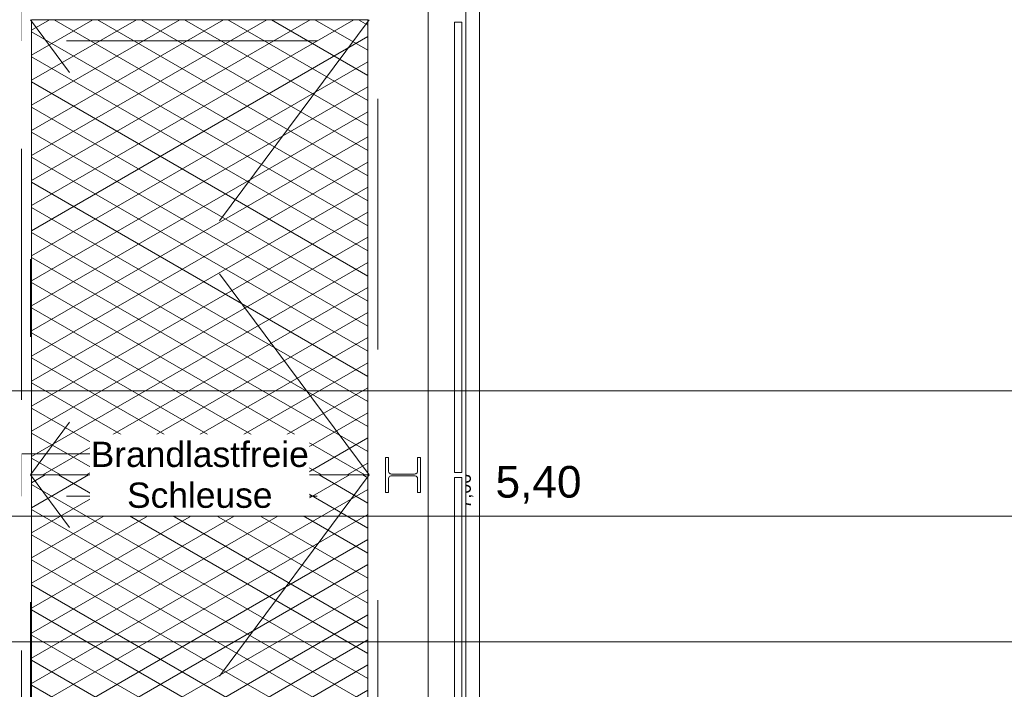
# Model space of a CAD drawing. Header units: metres. Extents: x -167 to 152, y -127 to 99.
# Tile 176 of 225: x -15.57 to -11.64, y 2.99 to 5.66. Entities that reach past the tile are written whole.
import ezdxf

# ---------------------------------------------------------------- set-up
doc = ezdxf.new("R2010")
doc.units = ezdxf.units.M
doc.header["$PDMODE"] = 1
doc.header["$PDSIZE"] = -2
doc.linetypes.add('Achsen 01', pattern=[5.291531, 3.175, -1.058062, 0.352704, -0.705764])
doc.linetypes.add('gestrichelt - 01', pattern=[2, 1, -1])
doc.layers.get('0').update_dxf_attribs({"lineweight": 25})
for name, color, linetype, lineweight in [('017_Stahlbauarbeiten-330 Stütze', 7, 'Continuous', 9), ('026_Fensterarbeiten-330 Brücke', 7, 'Continuous', 9), ('032_Metallarbeiten-Streckmetalldecken', 7, 'Continuous', 5), ('_GRU (2D)', 7, 'Continuous', 9), ('_OG 1 (2D)', 7, 'Continuous', 9), ('_OG 1 - DS (2D)', 7, 'Continuous', 9), ('AV1-Schnitt Achsen', 7, 'Achsen 01', 18), ('Bemaßung-Bemaßung', 7, 'Continuous', 9), ('COE_Bestand-allg.', 7, 'Continuous', 9)]:
    doc.layers.add(name, color=color, linetype=linetype, lineweight=lineweight)
doc.layers.add('017_Stahlbauarbeiten-350 Träger Ansicht', color=7, linetype='gestrichelt - 01', lineweight=9, true_color=0xd9d9d9)
doc.layers.add('AV1-Brandschutzkonzept-Anmerkung Text', color=7, linetype='Continuous', lineweight=9, true_color=0x599559)
doc.layers.get('0').freeze()
doc.styles.add('Arial', font='arial.ttf')
doc.dimstyles.new('COE 50', dxfattribs={"dimtxt": 126.090495, "dimasz": 0.001414, "dimexe": 0.001, "dimexo": 0.01, "dimgap": 0.001, "dimtad": 1, "dimdec": 3, "dimtxsty": 'Arial', "dimblk": 'VW_SLASH-4', "dimblk1": 'VW_SLASH-4', "dimblk2": 'VW_SLASH-4', "dimcen": 0, "dimadec": 3, "dimazin": 0, "dimtfac": 0.8, "dimtdec": 3, "dimtix": 1, "dimtmove": 0, "dimatfit": 0, "dimldrblk": 'VW_SLASH-3', "dimfxl": 0.002, "dimfxlon": 1, "dimfrac": 2, "dimtolj": 1, "dimarcsym": 0})

# ---------------------------------------------------------------- blocks, each defined once
blk = doc.blocks.new('VW_SLASH-4')
at = {"color": 0, "linetype": 'ByBlock', "lineweight": -2, "transparency": 16777216}
blk.add_line((0, 0), (-1, 0), dxfattribs=at)
at = {"color": 0, "linetype": 'Continuous', "lineweight": 15, "transparency": 16777216, "flags": 128}
blk.add_lwpolyline([(0.5, 0.5), (-0.5, -0.5)], dxfattribs=at)
blk = doc.blocks.new('*D57')
at = {"layer": '032_Metallarbeiten-Streckmetalldecken', "color": 0, "lineweight": -2}
for p, q in [((-14, 7.305), (-13.85, 7.305)), ((-13.9, 5.7257), (-13.9, 7.2343)), ((-14, 5.655), (-13.85, 5.655))]:
    blk.add_line(p, q, dxfattribs=at)
at = {"layer": 'Defpoints', "color": 0}
for p in [(-14.2203, 7.305), (-13.9, 7.305), (-14.18, 5.655)]:
    blk.add_point(p, dxfattribs=at)
at = {"layer": '032_Metallarbeiten-Streckmetalldecken', "color": 0, "lineweight": -2, "xscale": 0.070693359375, "yscale": 0.070693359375, "zscale": 0.070693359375}
for p, rotation in [((-13.9, 7.305), 90), ((-13.9, 5.655), 270)]:
    blk.add_blockref('VW_SLASH-4', p, dxfattribs=dict(at, rotation=rotation))
at = {"layer": '032_Metallarbeiten-Streckmetalldecken', "color": 0, "lineweight": 5, "insert": (-13.9553, 6.48), "char_height": 0.05044, "attachment_point": 5, "rotation": 90, "style": 'Arial'}
blk.add_mtext('\\A1;1,65', dxfattribs=at)
blk = doc.blocks.new('VW_SLASH-3')
at = {"color": 0, "linetype": 'ByBlock', "lineweight": -2, "transparency": 16777216}
blk.add_line((0, 0), (-1, 0), dxfattribs=at)
at = {"color": 0, "linetype": 'Continuous', "lineweight": 15, "transparency": 16777216, "flags": 128}
blk.add_lwpolyline([(0.5, 0.5), (-0.5, -0.5)], dxfattribs=at)
blk = doc.blocks.new('*D58')
at = {"layer": '032_Metallarbeiten-Streckmetalldecken', "color": 0, "lineweight": -2}
for p, q in [((-14, 5.655), (-13.85, 5.655)), ((-13.9, 3.9107), (-13.9, 5.5843)), ((-14, 3.84), (-13.85, 3.84))]:
    blk.add_line(p, q, dxfattribs=at)
at = {"layer": 'Defpoints', "color": 0}
for p in [(-14.18, 5.655), (-13.9, 5.655), (-14.18, 3.84)]:
    blk.add_point(p, dxfattribs=at)
at = {"layer": '032_Metallarbeiten-Streckmetalldecken', "color": 0, "lineweight": -2, "xscale": 0.070693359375, "yscale": 0.070693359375, "zscale": 0.070693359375}
for p, rotation in [((-13.9, 5.655), 90), ((-13.9, 3.84), 270)]:
    blk.add_blockref('VW_SLASH-4', p, dxfattribs=dict(at, rotation=rotation))
at = {"layer": '032_Metallarbeiten-Streckmetalldecken', "color": 0, "lineweight": 5, "insert": (-13.9637, 4.7475), "char_height": 0.050436, "attachment_point": 5, "rotation": 90, "style": 'Arial'}
blk.add_mtext('\\A1;1,81\\S5^ ;', dxfattribs=at)
blk = doc.blocks.new('*D59')
at = {"layer": '032_Metallarbeiten-Streckmetalldecken', "color": 0, "lineweight": -2}
for p, q in [((-14, 3.84), (-13.85, 3.84)), ((-13.9, 2.0957), (-13.9, 3.7693)), ((-14, 2.025), (-13.85, 2.025))]:
    blk.add_line(p, q, dxfattribs=at)
at = {"layer": 'Defpoints', "color": 0}
for p in [(-14.18, 3.84), (-13.9, 3.84), (-14.18, 2.025)]:
    blk.add_point(p, dxfattribs=at)
at = {"layer": '032_Metallarbeiten-Streckmetalldecken', "color": 0, "lineweight": -2, "xscale": 0.070693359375, "yscale": 0.070693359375, "zscale": 0.070693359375}
for p, rotation in [((-13.9, 3.84), 90), ((-13.9, 2.025), 270)]:
    blk.add_blockref('VW_SLASH-4', p, dxfattribs=dict(at, rotation=rotation))
at = {"layer": '032_Metallarbeiten-Streckmetalldecken', "color": 0, "lineweight": 5, "insert": (-13.9637, 2.9325), "char_height": 0.050436, "attachment_point": 5, "rotation": 90, "style": 'Arial'}
blk.add_mtext('\\A1;1,81\\S5^ ;', dxfattribs=at)
blk = doc.blocks.new('*D62')
at = {"layer": '032_Metallarbeiten-Streckmetalldecken', "color": 0, "lineweight": -2}
for p, q in [((-13.835, 7.305), (-13.685, 7.305)), ((-13.735, 0.3157), (-13.735, 7.2343)), ((-13.835, 0.245), (-13.685, 0.245))]:
    blk.add_line(p, q, dxfattribs=at)
at = {"layer": 'Defpoints', "color": 0}
for p in [(-14.18, 7.305), (-13.735, 7.305), (-14.18, 0.245)]:
    blk.add_point(p, dxfattribs=at)
at = {"layer": '032_Metallarbeiten-Streckmetalldecken', "color": 0, "lineweight": -2, "xscale": 0.070693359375, "yscale": 0.070693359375, "zscale": 0.070693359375}
for p, rotation in [((-13.735, 7.305), 90), ((-13.735, 0.245), 270)]:
    blk.add_blockref('VW_SLASH-4', p, dxfattribs=dict(at, rotation=rotation))
at = {"layer": '032_Metallarbeiten-Streckmetalldecken', "color": 0, "lineweight": 5, "insert": (-13.7903, 3.775), "char_height": 0.05044, "attachment_point": 5, "rotation": 90, "style": 'Arial'}
blk.add_mtext('\\A1;7,06', dxfattribs=at)
blk = doc.blocks.new('Group-151')
at = {"layer": '017_Stahlbauarbeiten-350 Träger Ansicht'}
for p, q in [((-14.175, 2.025), (-15.525, 3.84)), ((-14.175, 3.84), (-15.525, 2.025))]:
    blk.add_line(p, q, dxfattribs=at)
blk = doc.blocks.new('Group-152')
at = {"layer": '017_Stahlbauarbeiten-350 Träger Ansicht'}
for p, q in [((-14.175, 3.84), (-15.525, 5.655)), ((-14.175, 5.655), (-15.525, 3.84))]:
    blk.add_line(p, q, dxfattribs=at)
blk = doc.blocks.new('*D1748')
at = {"layer": 'Bemaßung-Bemaßung', "color": 0, "lineweight": -2}
for p, q in [((-39.825, 3.075), (-39.825, 3.225)), ((0.675, 3.075), (0.675, 3.225)), ((-39.7543, 3.175), (0.6043, 3.175))]:
    blk.add_line(p, q, dxfattribs=at)
at = {"layer": 'Defpoints', "color": 0}
for p in [(0.675, 3.175), (-39.825, 0), (0.675, 0)]:
    blk.add_point(p, dxfattribs=at)
at = {"layer": 'Bemaßung-Bemaßung', "color": 0, "lineweight": -2, "xscale": 0.070693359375, "yscale": 0.070693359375, "zscale": 0.070693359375, "rotation": 180}
blk.add_blockref('VW_SLASH-4', (-39.825, 3.175), dxfattribs=at)
at = {"layer": 'Bemaßung-Bemaßung', "color": 0, "lineweight": -2, "xscale": 0.070693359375, "yscale": 0.070693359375, "zscale": 0.070693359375}
blk.add_blockref('VW_SLASH-4', (0.675, 3.175), dxfattribs=at)
at = {"layer": 'Bemaßung-Bemaßung', "color": 0, "insert": (-19.575, 3.3008), "char_height": 0.12609, "attachment_point": 5, "style": 'Arial'}
blk.add_mtext('\\A1;40,50', dxfattribs=at)
blk = doc.blocks.new('*D1753')
at = {"layer": 'Bemaßung-Bemaßung', "color": 0, "lineweight": -2}
for p, q in [((-16.2, 3.575), (-16.2, 3.725)), ((-10.8, 3.575), (-10.8, 3.725)), ((-10.8707, 3.675), (-16.1293, 3.675))]:
    blk.add_line(p, q, dxfattribs=at)
at = {"layer": 'Defpoints', "color": 0}
for p in [(-16.2, 3.675), (-16.2, 0), (-10.8, 0)]:
    blk.add_point(p, dxfattribs=at)
at = {"layer": 'Bemaßung-Bemaßung', "color": 0, "lineweight": -2, "xscale": 0.070693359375, "yscale": 0.070693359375, "zscale": 0.070693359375, "rotation": 180}
blk.add_blockref('VW_SLASH-4', (-16.2, 3.675), dxfattribs=at)
at = {"layer": 'Bemaßung-Bemaßung', "color": 0, "lineweight": -2, "xscale": 0.070693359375, "yscale": 0.070693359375, "zscale": 0.070693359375}
blk.add_blockref('VW_SLASH-4', (-10.8, 3.675), dxfattribs=at)
at = {"layer": 'Bemaßung-Bemaßung', "color": 0, "insert": (-13.5, 3.8008), "char_height": 0.12609, "attachment_point": 5, "style": 'Arial'}
blk.add_mtext('\\A1;5,40', dxfattribs=at)
blk = doc.blocks.new('*D1756')
at = {"layer": 'Bemaßung-Bemaßung', "color": 0, "lineweight": -2}
for p, q in [((-39.15, 4.075), (-39.15, 4.225)), ((0, 4.075), (0, 4.225)), ((-39.0793, 4.175), (-0.0707, 4.175))]:
    blk.add_line(p, q, dxfattribs=at)
at = {"layer": 'Defpoints', "color": 0}
for p in [(0, 4.175), (-39.15, 0), (0, 0)]:
    blk.add_point(p, dxfattribs=at)
at = {"layer": 'Bemaßung-Bemaßung', "color": 0, "lineweight": -2, "xscale": 0.070693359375, "yscale": 0.070693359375, "zscale": 0.070693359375, "rotation": 180}
blk.add_blockref('VW_SLASH-4', (-39.15, 4.175), dxfattribs=at)
at = {"layer": 'Bemaßung-Bemaßung', "color": 0, "lineweight": -2, "xscale": 0.070693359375, "yscale": 0.070693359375, "zscale": 0.070693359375}
blk.add_blockref('VW_SLASH-4', (0, 4.175), dxfattribs=at)
at = {"layer": 'Bemaßung-Bemaßung', "color": 0, "insert": (-19.575, 4.3159), "char_height": 0.15131, "attachment_point": 5, "style": 'Arial'}
blk.add_mtext('\\A1;39,15', dxfattribs=at)
blk = doc.blocks.new('Group-761')
at = {"layer": 'AV1-Schnitt Achsen'}
blk.add_line((-15.525, -26.3), (-15.525, 4.7), dxfattribs=at)
blk = doc.blocks.new('GRU (2D)')
at = {"layer": 'AV1-Schnitt Achsen', "color": 7}
blk.add_blockref('Group-761', (0, 0), dxfattribs=at)
blk = doc.blocks.new('OG 1 - DS (2D)')
at = {"layer": '032_Metallarbeiten-Streckmetalldecken', "linetype": 'Continuous', "lineweight": 13, "true_color": 0x00bfff, "transparency": 33554495}
h = blk.add_hatch(dxfattribs=at)
h.set_pattern_fill('ANSI37_12', color=140, angle=90, style=0, pattern_type=2)
h.set_pattern_definition([(30, (-14.8334, 4.71019), (-0.0866025, 0.05), []), (150, (-14.8334, 4.71019), (-0.0866025, -0.05), [])])
h.paths.add_polyline_path([(-15.52, 5.655), (-14.18, 5.655), (-14.18, 3.84), (-15.52, 3.84)])
h = blk.add_hatch(dxfattribs=at)
h.set_pattern_fill('ANSI37_12', color=140, angle=90, style=0, pattern_type=2)
h.set_pattern_definition([(30, (-14.8334, 2.90519), (-0.0866025, 0.05), []), (150, (-14.8334, 2.90519), (-0.0866025, -0.05), [])])
h.paths.add_polyline_path([(-15.52, 3.84), (-14.18, 3.84), (-14.18, 2.025), (-15.52, 2.025)])
at = {"layer": '032_Metallarbeiten-Streckmetalldecken', "color": 140, "linetype": 'Continuous', "lineweight": 5, "flags": 128}
for points in [[(-15.52, 5.655), (-14.18, 5.655), (-14.18, 3.84), (-15.52, 3.84)], [(-15.52, 3.84), (-14.18, 3.84), (-14.18, 2.025), (-15.52, 2.025)]]:
    blk.add_lwpolyline(points, close=True, dxfattribs=at)
at = {"layer": '032_Metallarbeiten-Streckmetalldecken', "color": 140, "lineweight": 5}
for base, p1, p2, text, picture, middle in [((-13.9, 7.305), (-14.18, 5.655), (-14.2203, 7.305), '1,65', '*D57', (-13.9553, 6.48)), ((-13.735, 7.305), (-14.18, 0.245), (-14.18, 7.305), '7,06', '*D62', (-13.7903, 3.775)), ((-13.9, 5.655), (-14.18, 3.84), (-14.18, 5.655), '1,81\\S5^ ;', '*D58', (-13.9637, 4.7475)), ((-13.9, 3.84), (-14.18, 2.025), (-14.18, 3.84), '1,81\\S5^ ;', '*D59', (-13.9637, 2.9325))]:
    dim = blk.add_linear_dim(base=base, p1=p1, p2=p2, angle=270, text=text, dimstyle='COE 50', override={"dimtxt": 0.050436, "dimasz": 0.070693, "dimexe": 0.05, "dimgap": 0.025, "dimpost": '<>', "dimtxsty": 'Arial', "dimtmove": 2, "dimfxl": 0.1}, dxfattribs=at)
    dim.commit()
    dim.dimension.update_dxf_attribs({"geometry": picture, "text_midpoint": middle})
blk = doc.blocks.new('OG 1 (2D)')
at = {"layer": '017_Stahlbauarbeiten-350 Träger Ansicht', "flags": 128}
for points in [[(-15.56, 5.5704), (-15.56, 5.7396), (-14.14, 5.7396), (-14.14, 5.5704)], [(-15.56, 3.7554), (-15.56, 3.9246), (-14.14, 3.9246), (-14.14, 3.7554)]]:
    blk.add_lwpolyline(points, close=True, dxfattribs=at)
at = {"layer": 'COE_Bestand-allg.', "color": 7, "transparency": 33554687}
for name in ['Group-152', 'Group-151']:
    blk.add_blockref(name, (0, 0), dxfattribs=at)
at = {"color": 255}
for points in [[(-15.76, 0.14), (-15.76, 7.54), (-15.56, 7.54), (-15.56, 0.14)], [(-14.14, 7.54), (-13.94, 7.54), (-13.94, 0.14), (-14.14, 0.14)]]:
    blk.add_wipeout(points, dxfattribs=at).dxf.layer = '017_Stahlbauarbeiten-350 Träger Ansicht'
at = {"layer": '017_Stahlbauarbeiten-350 Träger Ansicht', "flags": 128}
for points in [[(-15.76, 0.14), (-15.76, 7.54), (-15.56, 7.54), (-15.56, 0.14)], [(-14.14, 7.54), (-13.94, 7.54), (-13.94, 0.14), (-14.14, 0.14)]]:
    blk.add_lwpolyline(points, close=True, dxfattribs=at)
at = {"color": 255}
for points, layer in [([(-14.0971, 3.8291), (-14.0978, 3.8268), (-14.098, 3.8245), (-14.098, 3.77), (-14.11, 3.77), (-14.11, 3.91), (-14.098, 3.91), (-14.098, 3.8555), (-14.0978, 3.8532), (-14.0971, 3.8509), (-14.096, 3.8488), (-14.0945, 3.847), (-14.0927, 3.8455), (-14.0906, 3.8444), (-14.0883, 3.8437), (-14.086, 3.8435), (-13.994, 3.8435), (-13.9917, 3.8437), (-13.9894, 3.8444), (-13.9873, 3.8455), (-13.9855, 3.847), (-13.984, 3.8488), (-13.9829, 3.8509), (-13.9822, 3.8532), (-13.982, 3.8555), (-13.982, 3.91), (-13.97, 3.91), (-13.97, 3.77), (-13.982, 3.77), (-13.982, 3.8245), (-13.9822, 3.8268), (-13.9829, 3.8291), (-13.984, 3.8312), (-13.9855, 3.833), (-13.9873, 3.8345), (-13.9894, 3.8356), (-13.9917, 3.8363), (-13.994, 3.8365), (-14.086, 3.8365), (-14.0883, 3.8363), (-14.0906, 3.8356), (-14.0927, 3.8345), (-14.0945, 3.833), (-14.096, 3.8312)], '017_Stahlbauarbeiten-330 Stütze'), ([(-13.94, 0.345), (-13.94, 6.385), (-13.79, 6.385), (-13.79, 0.345)], '026_Fensterarbeiten-330 Brücke')]:
    blk.add_wipeout(points, dxfattribs=at).dxf.layer = layer
at = {"layer": '017_Stahlbauarbeiten-330 Stütze', "flags": 128}
blk.add_lwpolyline([(-14.0971, 3.8291), (-14.0978, 3.8268), (-14.098, 3.8245), (-14.098, 3.77), (-14.11, 3.77), (-14.11, 3.91), (-14.098, 3.91), (-14.098, 3.8555), (-14.0978, 3.8532), (-14.0971, 3.8509), (-14.096, 3.8488), (-14.0945, 3.847), (-14.0927, 3.8455), (-14.0906, 3.8444), (-14.0883, 3.8437), (-14.086, 3.8435), (-13.994, 3.8435), (-13.9917, 3.8437), (-13.9894, 3.8444), (-13.9873, 3.8455), (-13.9855, 3.847), (-13.984, 3.8488), (-13.9829, 3.8509), (-13.9822, 3.8532), (-13.982, 3.8555), (-13.982, 3.91), (-13.97, 3.91), (-13.97, 3.77), (-13.982, 3.77), (-13.982, 3.8245), (-13.9822, 3.8268), (-13.9829, 3.8291), (-13.984, 3.8312), (-13.9855, 3.833), (-13.9873, 3.8345), (-13.9894, 3.8356), (-13.9917, 3.8363), (-13.994, 3.8365), (-14.086, 3.8365), (-14.0883, 3.8363), (-14.0906, 3.8356), (-14.0927, 3.8345), (-14.0945, 3.833), (-14.096, 3.8312)], close=True, dxfattribs=at)
at = {"layer": '026_Fensterarbeiten-330 Brücke', "color": 253, "flags": 128}
blk.add_lwpolyline([(-13.94, 0.345), (-13.94, 6.385), (-13.79, 6.385), (-13.79, 0.345)], close=True, dxfattribs=at)
at = {"color": 255}
for points in [[(-13.835, 3.85), (-13.835, 5.645), (-13.805, 5.645), (-13.805, 3.85)], [(-13.835, 2.035), (-13.835, 3.83), (-13.805, 3.83), (-13.805, 2.035)]]:
    blk.add_wipeout(points, dxfattribs=at).dxf.layer = '026_Fensterarbeiten-330 Brücke'
at = {"layer": '026_Fensterarbeiten-330 Brücke', "flags": 128}
for points in [[(-13.835, 3.85), (-13.835, 5.645), (-13.805, 5.645), (-13.805, 3.85)], [(-13.835, 2.035), (-13.835, 3.83), (-13.805, 3.83), (-13.805, 2.035)]]:
    blk.add_lwpolyline(points, close=True, dxfattribs=at)
at = {"layer": 'Bemaßung-Bemaßung', "color": 1}
dim = blk.add_linear_dim(base=(0, 4.175), p1=(-39.15, 0), p2=(0, 0), text='39,15', dimstyle='COE 50', override={"dimtxt": 0.151309, "dimasz": 0.070693, "dimexe": 0.05, "dimgap": 0.05, "dimpost": '<>', "dimtxsty": 'Arial', "dimtmove": 2, "dimfxl": 0.1}, dxfattribs=at)
dim.commit()
dim.dimension.update_dxf_attribs({"geometry": '*D1756', "text_midpoint": (-19.575, 4.3159)})
dim = blk.add_aligned_dim(p1=(-10.8, 0), p2=(-16.2, 0), distance=-3.675, text='5,40', dimstyle='COE 50', override={"dimtxt": 0.12609, "dimasz": 0.070693, "dimexe": 0.05, "dimgap": 0.05, "dimpost": '<>', "dimtxsty": 'Arial', "dimtmove": 2, "dimfxl": 0.1}, dxfattribs=at)
dim.commit()
dim.dimension.update_dxf_attribs({"geometry": '*D1753', "text_midpoint": (-13.5, 3.8008)})
at = {"layer": 'Bemaßung-Bemaßung'}
dim = blk.add_linear_dim(base=(0.675, 3.175), p1=(-39.825, 0), p2=(0.675, 0), text='40,50', dimstyle='COE 50', override={"dimtxt": 0.12609, "dimasz": 0.070693, "dimexe": 0.05, "dimgap": 0.05, "dimpost": '<>', "dimtxsty": 'Arial', "dimtmove": 2, "dimfxl": 0.1}, dxfattribs=at)
dim.commit()
dim.dimension.update_dxf_attribs({"geometry": '*D1748', "text_midpoint": (-19.575, 3.3008)})
at = {"color": 255, "transparency": 33554508}
blk.add_wipeout([(-15.2867, 3.6777), (-14.4133, 3.6777), (-14.4133, 4.0023), (-15.2867, 4.0023)], dxfattribs=at).dxf.layer = 'AV1-Brandschutzkonzept-Anmerkung Text'
at = {"layer": 'AV1-Brandschutzkonzept-Anmerkung Text', "color": 12, "insert": (-14.85, 3.84), "char_height": 0.100872, "attachment_point": 5, "line_spacing_factor": 0.969122, "style": 'Arial'}
blk.add_mtext('Brandlastfreie\\PSchleuse', dxfattribs=at)

msp = doc.modelspace()

# ---------------------------------------------------------------- block references
at = {"layer": '_OG 1 - DS (2D)'}
msp.add_blockref('OG 1 - DS (2D)', (0, 0), dxfattribs=at)

# ---------------------------------------------------------------- next in the draw order: block references
at = {"layer": '_OG 1 (2D)'}
msp.add_blockref('OG 1 (2D)', (0, 0), dxfattribs=at)

# ---------------------------------------------------------------- next in the draw order: block references
at = {"layer": '_GRU (2D)'}
msp.add_blockref('GRU (2D)', (0, 0), dxfattribs=at)

doc.saveas('drawing.dxf')
